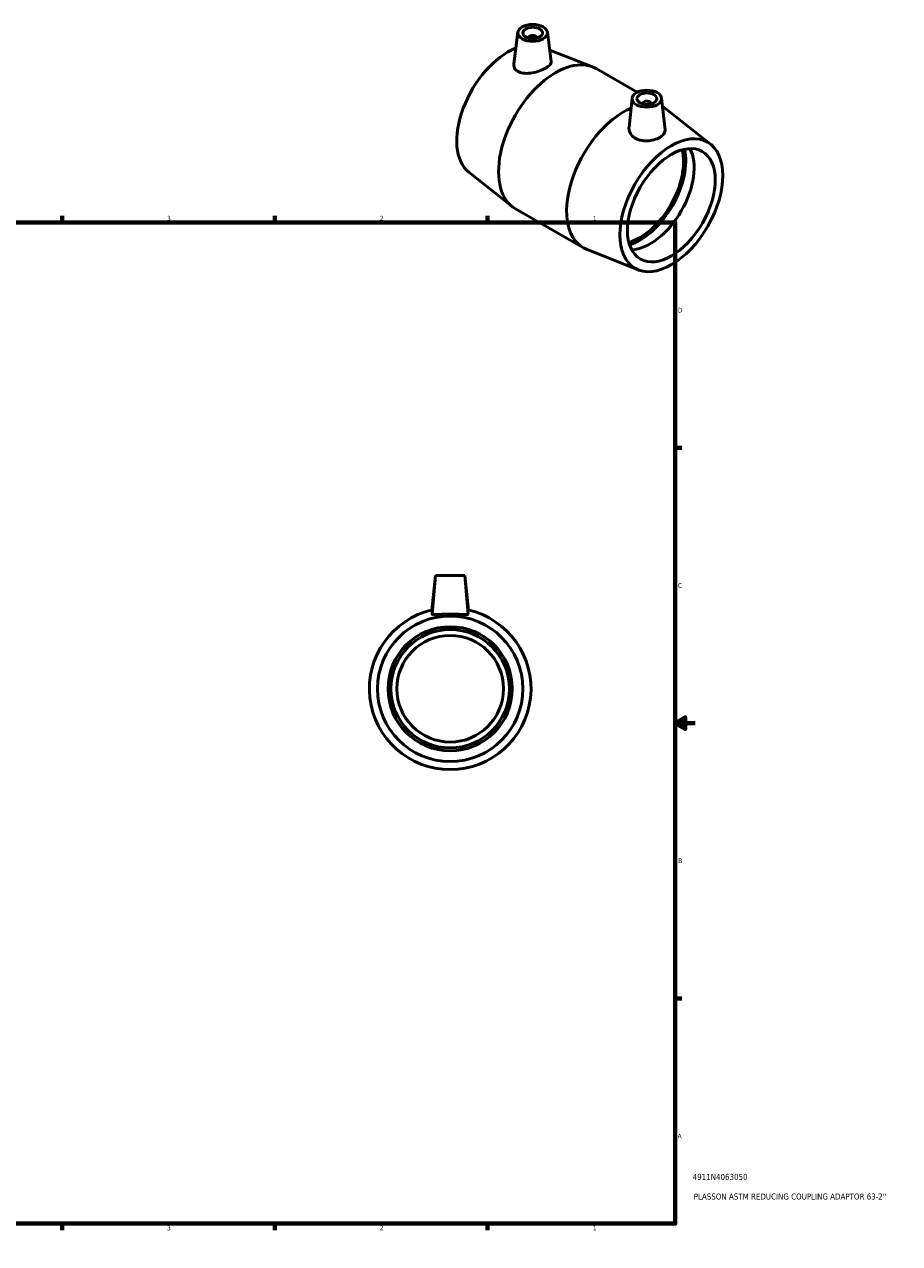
# Model space of a CAD drawing. Header units: inches. Extents: x 0.1 to 38, y 0.6 to 28.1.
# Tile 4 of 4: x 20.5 to 38, y 0.6 to 25. Entities that reach past the tile are written whole.
import ezdxf

# ---------------------------------------------------------------- set-up
doc = ezdxf.new("R2010")
doc.units = ezdxf.units.IN
doc.header["$MEASUREMENT"] = 0
for name, color, linetype, lineweight in [('Border (ANSI)', 7, 'Continuous', 70), ('Title (ANSI)', 7, 'Continuous', 50), ('Visible (ANSI)', 7, 'Continuous', 50)]:
    doc.layers.add(name, color=color, linetype=linetype, lineweight=lineweight)
doc.styles.add('Note Text (ANSI)', font='tahoma.ttf')
doc.styles.add('Text Style29', font='tahoma.ttf')

# ---------------------------------------------------------------- blocks, each defined once
blk = doc.blocks.new('Borders Default Border')
at = {"layer": 'Border (ANSI)'}
for p, q in [((4.25, 21), (4.25, 21.134)), ((8.5, 21), (8.5, 21.134)), ((12.75, 21), (12.75, 21.134)), ((21.25, 21), (21.25, 21.134)), ((25.5, 21), (25.5, 21.134)), ((29.75, 21), (29.75, 21.134)), ((0.5, 16.5), (0.366, 16.5)), ((33.5, 16.5), (33.634, 16.5)), ((0.5, 5.5), (0.366, 5.5)), ((33.5, 5.5), (33.634, 5.5)), ((4.25, 1), (4.25, 0.866)), ((8.5, 1), (8.5, 0.866)), ((12.75, 1), (12.75, 0.866)), ((21.25, 1), (21.25, 0.866)), ((25.5, 1), (25.5, 0.866)), ((29.75, 1), (29.75, 0.866))]:
    blk.add_line(p, q, dxfattribs=at)
at = {"layer": 'Border (ANSI)', "flags": 128}
for points in [[(17, 21.4), (17, 21), (16.885, 21.2), (17.115, 21.2), (17, 21)], [(0.5, 1), (0.5, 21), (33.5, 21), (33.5, 1), (0.5, 1)], [(0.1, 11), (0.5, 11), (0.3, 11.115), (0.3, 10.885), (0.5, 11)], [(33.9, 11), (33.5, 11), (33.7, 11.115), (33.7, 10.885), (33.5, 11)], [(17, 0.6), (17, 1), (16.885, 0.8), (17.115, 0.8), (17, 1)]]:
    blk.add_lwpolyline(points, dxfattribs=at)
at = {"layer": 'Border (ANSI)', "color": 5, "true_color": 0x0000ff, "char_height": 0.0945, "attachment_point": 7, "style": 'Note Text (ANSI)'}
for s, insert in [('8', (2.094, 21.038)), ('7', (6.346, 21.04)), ('6', (10.595, 21.038)), ('5', (14.847, 21.038)), ('4', (19.092, 21.04)), ('3', (23.346, 21.038)), ('2', (27.596, 21.04)), ('1', (31.854, 21.04)), ('D', (0.378, 19.203)), ('D', (33.553, 19.203)), ('C', (0.378, 13.701)), ('C', (33.552, 13.701)), ('B', (0.384, 8.203)), ('B', (33.558, 8.203)), ('A', (0.373, 2.703)), ('A', (33.547, 2.703)), ('8', (2.094, 0.863)), ('7', (6.346, 0.866)), ('6', (10.595, 0.864)), ('5', (14.847, 0.864)), ('4', (19.092, 0.866)), ('3', (23.346, 0.864)), ('2', (27.596, 0.866)), ('1', (31.854, 0.866))]:
    blk.add_mtext(s, dxfattribs=dict(at, insert=insert))
blk = doc.blocks.new('Title Blocks ANSI - Large')
at = {"layer": 'Title (ANSI)', "color": 5, "true_color": 0x0000ff, "style": 'Text Style29'}
for tag, p in [('PART_NUMBER_001', (0.348, 0.873)), ('DESCRIPTION_001', (0.369, 0.481))]:
    blk.add_attdef(tag, p, '', height=0.12, dxfattribs=at)

msp = doc.modelspace()

# ---------------------------------------------------------------- linework, layer by layer
at = {"layer": 'Visible (ANSI)'}
for p, q in [((30.356, 24.803), (30.275, 24.17)), ((30.572, 24.694), (30.572, 24.686)), ((30.729, 24.694), (30.729, 24.686)), ((30.945, 24.803), (31.021, 24.218)), ((30.991, 24.448), (31.846, 24.111)), ((31.918, 24.076), (32.738, 23.604)), ((32.638, 23.487), (32.576, 22.909)), ((33.227, 23.487), (33.295, 22.854)), ((32.854, 23.38), (32.854, 23.372)), ((33.011, 23.38), (33.011, 23.372)), ((33.246, 23.312), (33.277, 23.294)), ((34.206, 22.566), (33.343, 23.249)), ((29.377, 22.005), (30.24, 21.322)), ((30.306, 21.277), (31.665, 20.495)), ((32.761, 20.056), (31.737, 20.46)), ((28.708, 13.946), (28.635, 13.259)), ((28.708, 13.946), (28.641, 13.179)), ((28.708, 13.946), (29.298, 13.946)), ((29.298, 13.946), (29.365, 13.179)), ((29.298, 13.946), (29.37, 13.259))]:
    msp.add_line(p, q, dxfattribs=at)
for radius in [1.453, 1.24, 1.183, 1.065]:
    msp.add_circle((29.003, 11.686), radius, dxfattribs=at)
msp.add_arc((29.003, 11.686), 1.615, 102.7041, 77.2959, dxfattribs=at)
for centre, major_axis, ratio in [((30.651, 24.79), (-0.295, 0), 0.575862), ((30.651, 24.79), (0.197, 0), 0.575862), ((32.932, 23.476), (-0.295, 0), 0.575862), ((32.932, 23.476), (-0.197, 0), 0.575862), ((33.421, 21.347), (0.725, 1.26), 0.578093), ((33.421, 21.347), (0.619, 1.075), 0.578093)]:
    msp.add_ellipse(centre, major_axis=major_axis, ratio=ratio, dxfattribs=at)
for centre, major_axis, ratio, start_param, end_param in [((30.651, 24.694), (-0.0787, 0), 0.575862, 2.972903, 6.451874), ((30.162, 23.224), (-0.725, -1.26), 0.578093, 3.774779, 6.197949), ((31.112, 22.677), (0.806, 1.4), 0.578093, 0, 3.141593), ((32.932, 23.38), (-0.0787, 0), 0.575862, 2.972903, 6.451874), ((32.471, 21.894), (-0.806, -1.4), 0.578093, 3.797458, 6.368421), ((32.471, 21.894), (0.806, 1.4), 0.578093, 6.197949, 6.320711), ((32.788, 21.712), (0.619, 1.075), 0.578093, 3.676652, 5.748126), ((32.788, 21.712), (0.651, 1.13), 0.578093, 3.70496, 5.719818), ((32.999, 21.59), (-0.619, -1.075), 0.578093, 0.34684, 2.794752)]:
    msp.add_ellipse(centre, major_axis=major_axis, ratio=ratio, start_param=start_param, end_param=end_param, dxfattribs=at)
for points, knots in [([(30.374, 24.012), (30.342, 24.027), (30.315, 24.048), (30.28, 24.099), (30.273, 24.129), (30.274, 24.161), (30.274, 24.166), (30.275, 24.17)], [0, 0, 0, 0, 0.3500461, 0.3500461, 0.7000922, 0.7000922, 0.7546275, 0.7546275, 0.7546275, 0.7546275]), ([(31.02, 24.218), (31.021, 24.215), (31.021, 24.212), (31.021, 24.191), (31.012, 24.169), (30.973, 24.127), (30.944, 24.105), (30.876, 24.066), (30.833, 24.046), (30.74, 24.013), (30.69, 24), (30.595, 23.984), (30.544, 23.98), (30.45, 23.986), (30.407, 23.996), (30.374, 24.012)], [3.507925, 3.507925, 3.507925, 3.507925, 3.558753, 3.558753, 3.924081, 3.924081, 4.289408, 4.289408, 4.654736, 4.654736, 5.020063, 5.020063, 5.394389, 5.394389, 5.768714, 5.768714, 5.768714, 5.768714]), ([(33.295, 22.854), (33.296, 22.849), (33.296, 22.843), (33.295, 22.814), (33.285, 22.789), (33.248, 22.742), (33.22, 22.72), (33.157, 22.683), (33.117, 22.667), (33.03, 22.642), (32.983, 22.634), (32.894, 22.631), (32.846, 22.634), (32.758, 22.655), (32.718, 22.673), (32.652, 22.718), (32.623, 22.748), (32.584, 22.816), (32.575, 22.853), (32.575, 22.895), (32.575, 22.902), (32.576, 22.909)], [0.605379, 0.605379, 0.605379, 0.605379, 0.675908, 0.675908, 1.015867, 1.015867, 1.355825, 1.355825, 1.695784, 1.695784, 2.035742, 2.035742, 2.373696, 2.373696, 2.71165, 2.71165, 3.071575, 3.071575, 3.431499, 3.431499, 3.505507, 3.505507, 3.505507, 3.505507]), ([(29.365, 13.178), (29.364, 13.172), (29.354, 13.169), (29.316, 13.167), (29.288, 13.168), (29.224, 13.172), (29.183, 13.174), (29.095, 13.178), (29.048, 13.179), (28.958, 13.179), (28.911, 13.178), (28.823, 13.174), (28.782, 13.172), (28.718, 13.168), (28.69, 13.167), (28.652, 13.169), (28.642, 13.172), (28.641, 13.178), (28.641, 13.179), (28.641, 13.179)], [0, 0, 0, 0, 0.337954, 0.337954, 0.675908, 0.675908, 1.015867, 1.015867, 1.355825, 1.355825, 1.695784, 1.695784, 2.035742, 2.035742, 2.373696, 2.373696, 2.71165, 2.71165, 2.747207, 2.747207, 2.747207, 2.747207])]:
    msp.add_open_spline(points, degree=3, knots=knots, dxfattribs=at)
msp.add_open_spline([(29.365, 13.179), (29.365, 13.179), (29.365, 13.178), (29.365, 13.178)], degree=3, dxfattribs=at)

# ---------------------------------------------------------------- block references
msp.add_blockref('Borders Default Border', (0, 0))
msp.add_blockref('Title Blocks ANSI - Large', (33.5, 1)).add_auto_attribs({'PART_NUMBER_001': '4911N4063050', 'DESCRIPTION_001': "PLASSON ASTM REDUCING COUPLING ADAPTOR 63-2''"})

doc.saveas('drawing.dxf')
